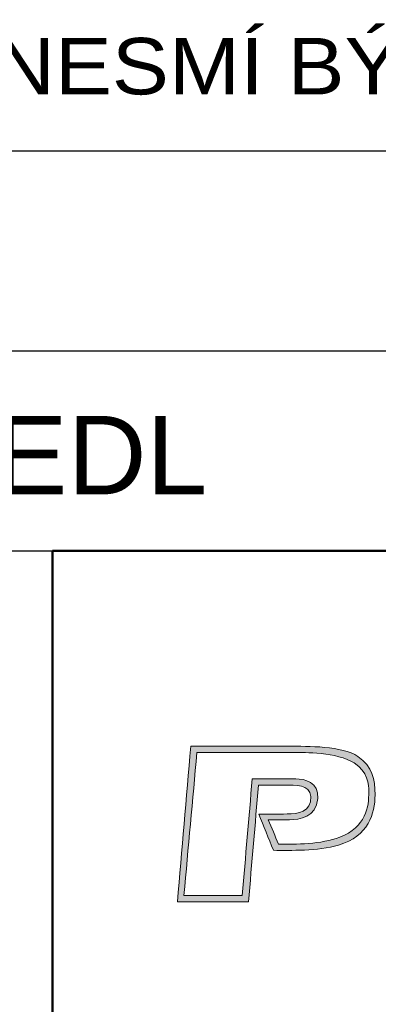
# Paper-space layout 'Layout1' of a CAD drawing. Extents: x -2 to 1083, y -36 to 422.
# Tile 67 of 93: x 827 to 838, y 70 to 101. Entities that reach past the tile are written whole.
import ezdxf

# ---------------------------------------------------------------- set-up
doc = ezdxf.new("R2010")
doc.units = 0
doc.layers.get('0').update_dxf_attribs({"linetype": 'CONTINUOUS'})
doc.layers.add('RAZITKO_HP', color=222, linetype='CONTINUOUS')
doc.styles.add('RAZITKO_HP_ARIAL', font='arial.ttf')

# ---------------------------------------------------------------- blocks, each defined once
blk = doc.blocks.new('text_HP')
at = {"layer": 'RAZITKO_HP', "lineweight": 25}
blk.add_line((-177, 94.25), (-5, 94.25), dxfattribs=at)
at = {"layer": 'RAZITKO_HP', "lineweight": 18, "style": 'RAZITKO_HP_ARIAL', "width": 1.085}
blk.add_text('"DOKUMENTACE JE DUŠEVNÍM MAJETKEM FIRMY HUTNÍ PROJEKT Frýdek-Místek a.s. A NESMÍ BÝT POUŽITA BEZ JEJÍHO VĚDOMÍ."', height=1.8, dxfattribs=at).set_placement((-177, 96.05))
blk = doc.blocks.new('HPFM_logo2018')
h = blk.add_hatch(color=256)
h.dxf.hatch_style = 1
edge = h.paths.add_edge_path()
edge.add_spline(control_points=[(0.9292, 0.7484), (0.8494, 0.8038), (0.6693, 0.8009), (0.5759, 0.8009)], knot_values=[7, 7, 7, 7, 8, 8, 8, 8], weights=[1, 1, 1, 1], degree=3, periodic=0)
edge.add_spline(control_points=[(0.5759, 0.8009), (0.4067, 0.8009), (0.2376, 0.8009), (0.0684, 0.8009)], knot_values=[8, 8, 8, 8, 9, 9, 9, 9], weights=[1, 1, 1, 1], degree=3, periodic=0)
edge.add_spline(control_points=[(0.0684, 0.8009), (0.0456, 0.5339), (0.0228, 0.267), (0, 0)], knot_values=[9, 9, 9, 9, 10, 10, 10, 10], weights=[1, 1, 1, 1], degree=3, periodic=0)
edge.add_spline(control_points=[(0, 0), (0.122, 0), (0.2439, 0), (0.3659, 0)], knot_values=[10, 10, 10, 10, 11, 11, 11, 11], weights=[1, 1, 1, 1], degree=3, periodic=0)
edge.add_spline(control_points=[(0.3659, 0), (0.383, 0.2001), (0.4002, 0.4003), (0.4173, 0.6004)], knot_values=[11, 11, 11, 11, 12, 12, 12, 12], weights=[1, 1, 1, 1], degree=3, periodic=0)
edge.add_spline(control_points=[(0.4173, 0.6004), (0.4698, 0.6004), (0.5224, 0.6004), (0.575, 0.6004)], knot_values=[12, 12, 12, 12, 13, 13, 13, 13], weights=[1, 1, 1, 1], degree=3, periodic=0)
edge.add_spline(control_points=[(0.575, 0.6004), (0.6304, 0.6004), (0.7015, 0.5985), (0.6849, 0.5148)], knot_values=[0, 0, 0, 0, 1, 1, 1, 1], weights=[1, 1, 1, 1], degree=3, periodic=0)
edge.add_spline(control_points=[(0.6849, 0.5148), (0.6732, 0.4525), (0.5924, 0.4525), (0.5467, 0.4525)], knot_values=[1, 1, 1, 1, 2, 2, 2, 2], weights=[1, 1, 1, 1], degree=3, periodic=0)
edge.add_spline(control_points=[(0.5467, 0.4525), (0.5042, 0.4525), (0.4617, 0.4525), (0.4192, 0.4525)], knot_values=[2, 2, 2, 2, 3, 3, 3, 3], weights=[1, 1, 1, 1], degree=3, periodic=0)
edge.add_spline(control_points=[(0.4192, 0.4525), (0.4442, 0.3902), (0.4692, 0.328), (0.4942, 0.2657)], knot_values=[3, 3, 3, 3, 4, 4, 4, 4], weights=[1, 1, 1, 1], degree=3, periodic=0)
edge.add_spline(control_points=[(0.4942, 0.2657), (0.5818, 0.2657), (0.72, 0.2608), (0.8299, 0.2929)], knot_values=[4, 4, 4, 4, 5, 5, 5, 5], weights=[1, 1, 1, 1], degree=3, periodic=0)
edge.add_spline(control_points=[(0.8299, 0.2929), (0.9847, 0.3377), (1.0177, 0.4554), (1.0177, 0.5508)], knot_values=[5, 5, 5, 5, 6, 6, 6, 6], weights=[1, 1, 1, 1], degree=3, periodic=0)
edge.add_spline(control_points=[(1.0177, 0.5508), (1.0177, 0.6326), (1.0051, 0.6948), (0.9292, 0.7484)], knot_values=[6, 6, 6, 6, 7, 7, 7, 7], weights=[1, 1, 1, 1], degree=3, periodic=0)
edge = h.paths.add_edge_path(flags=16)
edge.add_spline(control_points=[(0.609, 0.7688), (0.6449, 0.7688), (0.8241, 0.7717), (0.9107, 0.7153)], knot_values=[9, 9, 9, 9, 10, 10, 10, 10], weights=[1, 1, 1, 1], degree=3, periodic=0)
edge.add_spline(control_points=[(0.9107, 0.7153), (0.9798, 0.6705), (0.9856, 0.6043), (0.9856, 0.5664)], knot_values=[8, 8, 8, 8, 9, 9, 9, 9], weights=[1, 1, 1, 1], degree=3, periodic=0)
edge.add_spline(control_points=[(0.9856, 0.5664), (0.9856, 0.4905), (0.973, 0.3854), (0.8358, 0.3328)], knot_values=[7, 7, 7, 7, 8, 8, 8, 8], weights=[1, 1, 1, 1], degree=3, periodic=0)
edge.add_spline(control_points=[(0.8358, 0.3328), (0.7414, 0.2968), (0.608, 0.2968), (0.5205, 0.2968)], knot_values=[6, 6, 6, 6, 7, 7, 7, 7], weights=[1, 1, 1, 1], degree=3, periodic=0)
edge.add_spline(control_points=[(0.5205, 0.2968), (0.5029, 0.339), (0.4854, 0.3812), (0.4679, 0.4233)], knot_values=[5, 5, 5, 5, 6, 6, 6, 6], weights=[1, 1, 1, 1], degree=3, periodic=0)
edge.add_spline(control_points=[(0.4679, 0.4233), (0.5046, 0.4233), (0.5412, 0.4233), (0.5779, 0.4233)], knot_values=[4, 4, 4, 4, 5, 5, 5, 5], weights=[1, 1, 1, 1], degree=3, periodic=0)
edge.add_spline(control_points=[(0.5779, 0.4233), (0.6284, 0.4233), (0.7141, 0.436), (0.7229, 0.5323)], knot_values=[3, 3, 3, 3, 4, 4, 4, 4], weights=[1, 1, 1, 1], degree=3, periodic=0)
edge.add_spline(control_points=[(0.7229, 0.5323), (0.7307, 0.616), (0.6548, 0.6335), (0.609, 0.6335)], knot_values=[2, 2, 2, 2, 3, 3, 3, 3], weights=[1, 1, 1, 1], degree=3, periodic=0)
edge.add_spline(control_points=[(0.609, 0.6335), (0.5344, 0.6335), (0.4598, 0.6335), (0.3852, 0.6335)], knot_values=[1, 1, 1, 1, 2, 2, 2, 2], weights=[1, 1, 1, 1], degree=3, periodic=0)
edge.add_spline(control_points=[(0.3852, 0.6335), (0.3681, 0.4334), (0.3509, 0.2332), (0.3338, 0.0331)], knot_values=[0, 0, 0, 0, 1, 1, 1, 1], weights=[1, 1, 1, 1], degree=3, periodic=0)
edge.add_spline(control_points=[(0.3338, 0.0331), (0.2336, 0.0331), (0.1333, 0.0331), (0.0331, 0.0331)], knot_values=[12, 12, 12, 12, 13, 13, 13, 13], weights=[1, 1, 1, 1], degree=3, periodic=0)
edge.add_spline(control_points=[(0.0331, 0.0331), (0.0556, 0.2783), (0.078, 0.5236), (0.1005, 0.7688)], knot_values=[11, 11, 11, 11, 12, 12, 12, 12], weights=[1, 1, 1, 1], degree=3, periodic=0)
edge.add_spline(control_points=[(0.1005, 0.7688), (0.27, 0.7688), (0.4395, 0.7688), (0.609, 0.7688)], knot_values=[10, 10, 10, 10, 11, 11, 11, 11], weights=[1, 1, 1, 1], degree=3, periodic=0)
at = {"lineweight": 9}
for points, knots in [([(0.575, 0.6004), (0.6304, 0.6004), (0.7015, 0.5985), (0.6849, 0.5148), (0.6732, 0.4525), (0.5924, 0.4525), (0.5467, 0.4525), (0.5042, 0.4525), (0.4617, 0.4525), (0.4192, 0.4525), (0.4442, 0.3902), (0.4692, 0.328), (0.4942, 0.2657), (0.5818, 0.2657), (0.72, 0.2608), (0.8299, 0.2929), (0.9847, 0.3377), (1.0177, 0.4554), (1.0177, 0.5508), (1.0177, 0.6326), (1.0051, 0.6948), (0.9292, 0.7484), (0.8494, 0.8038), (0.6693, 0.8009), (0.5759, 0.8009), (0.4067, 0.8009), (0.2376, 0.8009), (0.0684, 0.8009), (0.0456, 0.5339), (0.0228, 0.267), (0, 0), (0.122, 0), (0.2439, 0), (0.3659, 0), (0.383, 0.2001), (0.4002, 0.4003), (0.4173, 0.6004), (0.4698, 0.6004), (0.5224, 0.6004), (0.575, 0.6004)], [0, 0, 0, 0, 1, 1, 1, 2, 2, 2, 3, 3, 3, 4, 4, 4, 5, 5, 5, 6, 6, 6, 7, 7, 7, 8, 8, 8, 9, 9, 9, 10, 10, 10, 11, 11, 11, 12, 12, 12, 13, 13, 13, 13]), ([(0.3338, 0.0331), (0.3509, 0.2332), (0.3681, 0.4334), (0.3852, 0.6335), (0.4598, 0.6335), (0.5344, 0.6335), (0.609, 0.6335), (0.6548, 0.6335), (0.7307, 0.616), (0.7229, 0.5323), (0.7141, 0.436), (0.6284, 0.4233), (0.5779, 0.4233), (0.5412, 0.4233), (0.5046, 0.4233), (0.4679, 0.4233), (0.4854, 0.3812), (0.5029, 0.339), (0.5205, 0.2968), (0.608, 0.2968), (0.7414, 0.2968), (0.8358, 0.3328), (0.973, 0.3854), (0.9856, 0.4905), (0.9856, 0.5664), (0.9856, 0.6043), (0.9798, 0.6705), (0.9107, 0.7153), (0.8241, 0.7717), (0.6449, 0.7688), (0.609, 0.7688), (0.4395, 0.7688), (0.27, 0.7688), (0.1005, 0.7688), (0.078, 0.5236), (0.0556, 0.2783), (0.0331, 0.0331), (0.1333, 0.0331), (0.2336, 0.0331), (0.3338, 0.0331), (0.3509, 0.2332), (0.3681, 0.4334), (0.3852, 0.6335)], [0, 0, 0, 0, 1, 1, 1, 2, 2, 2, 3, 3, 3, 4, 4, 4, 5, 5, 5, 6, 6, 6, 7, 7, 7, 8, 8, 8, 9, 9, 9, 10, 10, 10, 11, 11, 11, 12, 12, 12, 13, 13, 13, 14, 14, 14, 14])]:
    blk.add_open_spline(points, degree=3, knots=knots, dxfattribs=at)
blk = doc.blocks.new('logo_HP')
at = {"xscale": 6.198269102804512, "yscale": 6.198269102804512, "zscale": 6.198269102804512}
blk.add_blockref('HPFM_logo2018', (-56.015, 70.301), dxfattribs=at)
blk = doc.blocks.new('A$C813bd08a')
at = {"layer": 'RAZITKO_HP', "lineweight": 25}
for p, q in [((-180, 90.875), (-8, 90.875)), ((-180, 84.5), (-63, 84.5))]:
    blk.add_line(p, q, dxfattribs=at)
at = {"layer": 'RAZITKO_HP', "lineweight": 50}
for q in [(-8, 84.5), (-63, 8)]:
    blk.add_line((-63, 84.5), q, dxfattribs=at)
at = {"layer": 'RAZITKO_HP'}
for name in ['text_HP', 'logo_HP']:
    blk.add_blockref(name, (-3, 3), dxfattribs=at)
at = {"layer": 'RAZITKO_HP', "lineweight": 25, "style": 'RAZITKO_HP_ARIAL'}
blk.add_text('PROVEDL', height=2.5, dxfattribs=at).set_placement((-74.75, 86.3))

psp = doc.layouts.get("Layout1")

# ---------------------------------------------------------------- block references
at = {"layer": 'RAZITKO_HP'}
psp.add_blockref('A$C813bd08a', (891, 0), dxfattribs=at)

doc.saveas('drawing.dxf')
